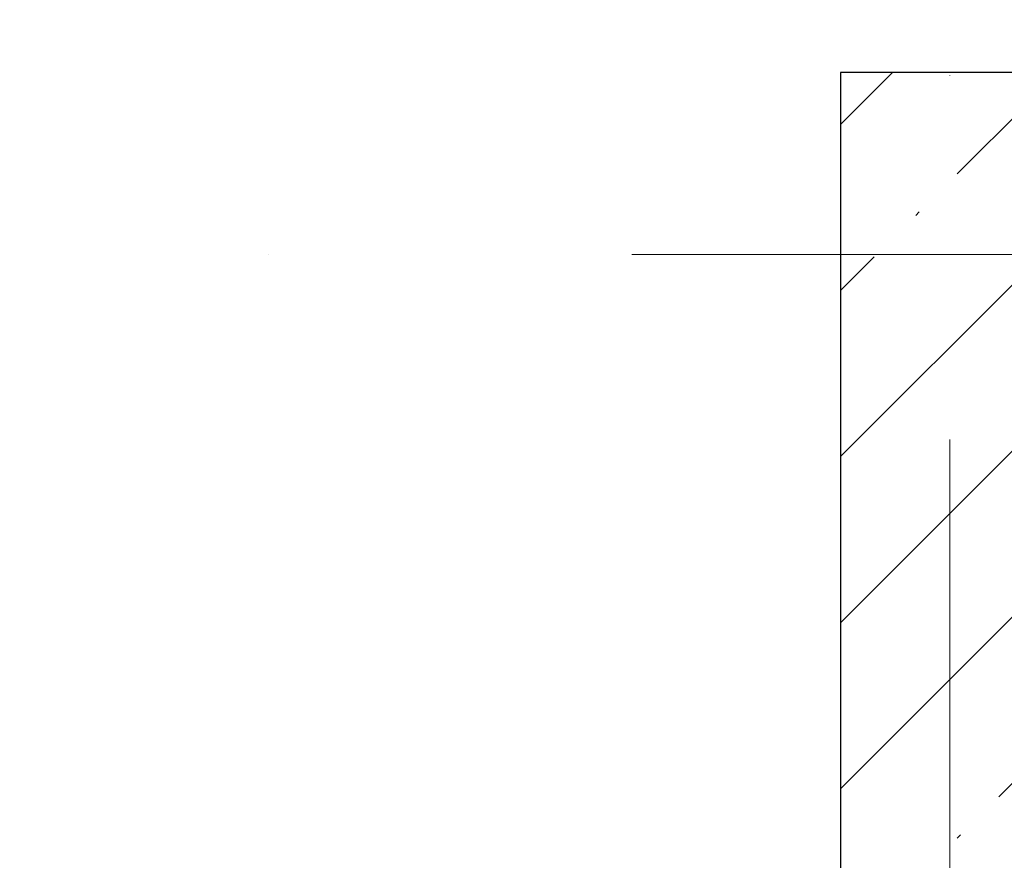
# Model space of a CAD drawing. Header units: millimetres. Extents: x -30540 to 173936, y -11730 to 122288.
# Tile 110 of 116: x 115327 to 116680, y 76668 to 77823. Entities that reach past the tile are written whole.
import ezdxf

# ---------------------------------------------------------------- set-up
doc = ezdxf.new("R2010")
doc.units = ezdxf.units.MM
doc.linetypes.add('ADSK_Линия сетки', pattern=[5000, 4000, -500, 0, -500])
for name, color, linetype, lineweight in [('A-WALL-____-MCUT', 7, 'Continuous', 40), ('A-WALL-____-PATT', 7, 'Continuous', 40), ('S-GRID-____-OTLN', 7, 'Continuous', 9)]:
    doc.layers.add(name, color=color, linetype=linetype, lineweight=lineweight)

# ---------------------------------------------------------------- blocks, each defined once
blk = doc.blocks.new('Наметкина 10_РД_АР_К3_отсоединено_rvt-1-01 ЭМ')
at = {"layer": 'A-WALL-____-PATT', "lineweight": 5, "true_color": 0xcccccc}
h = blk.add_hatch(dxfattribs=at)
h.set_pattern_fill('FP_27', color=254, style=0, pattern_type=2)
h.set_pattern_definition([(45, (0, 0), (-228.0985, 228.0985), []), (45, (228.1, 0), (-228.0985, 228.0985), [403.225, -80.645, 6.706, -73.939])])
h.paths.add_polyline_path([(116755.3, 75350), (116755.3, 77750), (116455.3, 77750), (116455.3, 75350)])
at = {"layer": 'A-WALL-____-MCUT', "color": 254, "lineweight": 30, "true_color": 0xcccccc}
for p, q in [((116455.3, 77750), (116455.3, 75350)), ((116755.3, 77750), (116455.3, 77750))]:
    blk.add_line(p, q, dxfattribs=at)

msp = doc.modelspace()

# ---------------------------------------------------------------- linework, layer by layer
at = {"layer": 'S-GRID-____-OTLN', "color": 253, "linetype": 'ADSK_Линия сетки', "true_color": 0xaaaaaa}
for p, q in [((116605.3, 53245.6), (116605.3, 100101.1)), ((135169, 77500), (62296.8, 77500))]:
    msp.add_line(p, q, dxfattribs=at)

# ---------------------------------------------------------------- block references
at = {"lineweight": 5}
msp.add_blockref('Наметкина 10_РД_АР_К3_отсоединено_rvt-1-01 ЭМ', (0, 0), dxfattribs=at)

doc.saveas('drawing.dxf')
